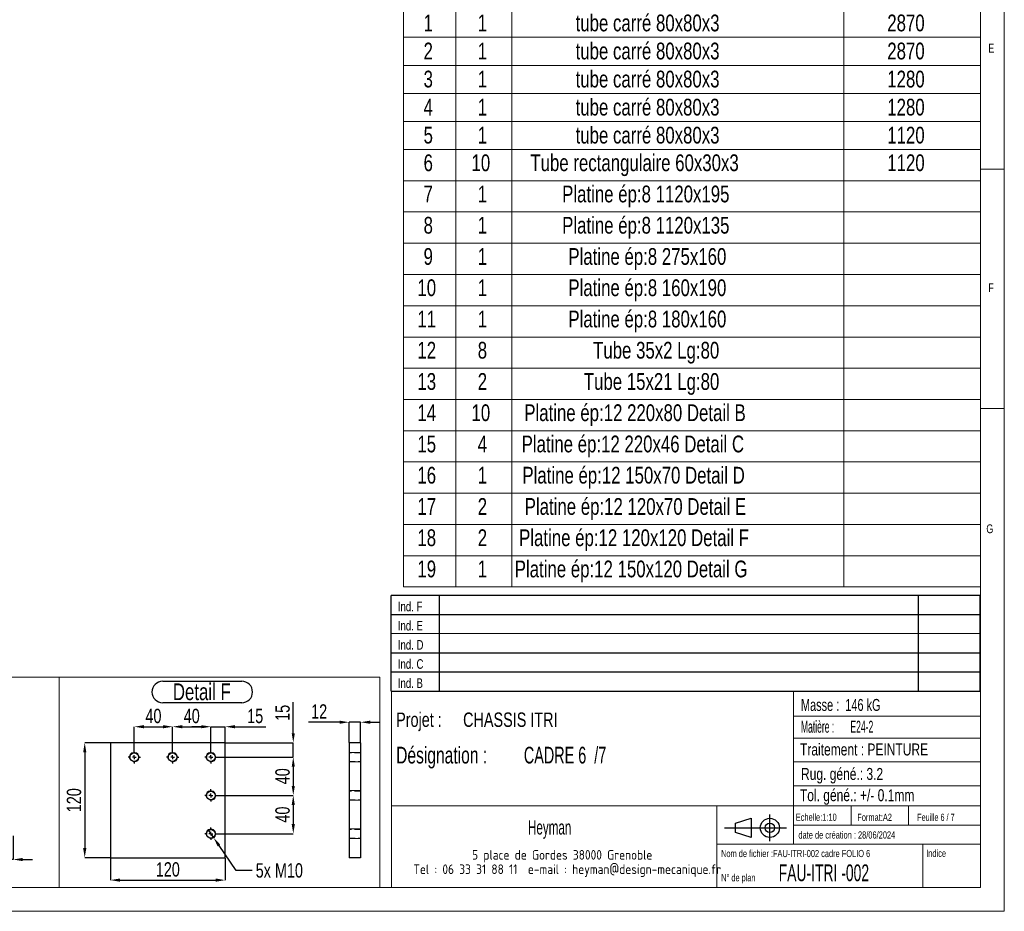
# Model space of a CAD drawing. Header units: millimetres. Extents: x 5 to 589, y 5 to 415.
# Tile 11 of 17: x 383 to 589, y 5 to 191. Entities that reach past the tile are written whole.
import ezdxf

# ---------------------------------------------------------------- set-up
doc = ezdxf.new("R2010")
doc.units = ezdxf.units.MM
doc.header["$PDSIZE"] = -1
doc.linetypes.add('CENTERX2', pattern=[20.32, 12.7, -2.54, 2.54, -2.54])
doc.linetypes.add('HIDDEN', pattern=[1.905, 1.27, -0.635])
for name, color, linetype in [('COTES', 1, 'Continuous'), ('NOTES', 6, 'Continuous'), ('TRAIT-FINS', 9, 'Continuous'), ('TRAIT-MIXTES', 3, 'CENTERX2'), ('TRAIT-TIRET', 2, 'HIDDEN')]:
    doc.layers.add(name, color=color, linetype=linetype)
doc.layers.add('TRAIT-FORT', color=4, linetype='Continuous', lineweight=25)
doc.styles.add('SLDTEXTSTYLE0', font='TXT', dxfattribs={"width": 0.75})
doc.styles.add('SLDTEXTSTYLE10', font='TXT', dxfattribs={"width": 0.642348})
doc.styles.add('SLDTEXTSTYLE11', font='TXT', dxfattribs={"width": 0.620127})
doc.styles.add('SLDTEXTSTYLE2', font='TXT', dxfattribs={"width": 0.617423})
doc.styles.add('SLDTEXTSTYLE3', font='TXT', dxfattribs={"width": 0.7})
doc.styles.add('SLDTEXTSTYLE4', font='TXT', dxfattribs={"width": 0.535475})
doc.styles.add('SLDTEXTSTYLE5', font='ISOCP3', dxfattribs={"width": 0.96})
doc.styles.add('SLDTEXTSTYLE6', font='TXT', dxfattribs={"width": 0.605})
doc.styles.add('SLDTEXTSTYLE7', font='TXT', dxfattribs={"width": 0.692308})
doc.styles.add('SLDTEXTSTYLE8', font='TXT', dxfattribs={"width": 0.683333})
doc.styles.add('SLDTEXTSTYLE9', font='TXT', dxfattribs={"width": 0.695728})
doc.dimstyles.new('SLDDIMSTYLE4', dxfattribs={"dimtxt": 3, "dimasz": 2, "dimexe": 0, "dimexo": 0.0625, "dimgap": 0.75, "dimtad": 0, "dimtih": 1, "dimtoh": 1, "dimdec": 0, "dimlfac": 5, "dimrnd": 1e-09, "dimzin": 12, "dimdsep": 46, "dimtxsty": 'SLDTEXTSTYLE0', "dimblk1": 'NONE', "dimsah": 1, "dimcen": 0, "dimadec": 0, "dimazin": 3, "dimtfac": 1, "dimtdec": 0, "dimtmove": 0, "dimatfit": 3, "dimldrblk": 'NONE', "dimfxl": 1, "dimfrac": 2, "dimtolj": 1, "dimtzin": 12, "dimarcsym": 0})
doc.dimstyles.new('SLDDIMSTYLE5', dxfattribs={"dimtxt": 3, "dimasz": 2, "dimexe": 0, "dimexo": 0.0625, "dimgap": 0.75, "dimtad": 1, "dimdec": 0, "dimlfac": 5, "dimrnd": 1e-09, "dimzin": 12, "dimdsep": 46, "dimtxsty": 'SLDTEXTSTYLE0', "dimsah": 1, "dimcen": 0.09, "dimadec": 0, "dimazin": 3, "dimtfac": 1, "dimtdec": 0, "dimtofl": 0, "dimtmove": 0, "dimatfit": 3, "dimfxl": 1, "dimfrac": 2, "dimtolj": 1, "dimtzin": 12, "dimarcsym": 0})
doc.dimstyles.new('SLDDIMSTYLE6', dxfattribs={"dimtxt": 3, "dimasz": 2, "dimexe": 0, "dimexo": 0.0625, "dimgap": 0.75, "dimtad": 1, "dimdec": 0, "dimlfac": 5, "dimrnd": 1e-09, "dimzin": 12, "dimdsep": 46, "dimtxsty": 'SLDTEXTSTYLE0', "dimsah": 1, "dimcen": 0.09, "dimadec": 0, "dimazin": 3, "dimtfac": 1, "dimtdec": 0, "dimtmove": 0, "dimatfit": 0, "dimfxl": 1, "dimfrac": 2, "dimtolj": 1, "dimtzin": 12, "dimarcsym": 0})

# ---------------------------------------------------------------- blocks, each defined once
blk = doc.blocks.new('TAB MODIFS_1')
for p, q in [((123, 20), (0, 20)), ((0, 0), (0, 20)), ((10, 20), (10, 0)), ((110, 20), (110, 0)), ((123, 0), (123, 20)), ((0, 16), (123, 16)), ((0, 8), (123, 8)), ((0, 4), (123, 4)), ((0, 0), (123, 0))]:
    blk.add_line(p, q)
at = {"color": 7, "linetype": 'Continuous', "lineweight": 18}
blk.add_line((0, 12), (123, 12), dxfattribs=at)
at = {"color": 7}
for tag in ['AUTOATTR0', 'AUTOATTR1', 'AUTOATTR2', 'AUTOATTR3', 'AUTOATTR4', 'AUTOATTR5', 'AUTOATTR6', 'AUTOATTR7', 'AUTOATTR8', 'AUTOATTR9']:
    blk.add_attdef(tag, (0, 0), '', height=1, dxfattribs=at)
at = {"layer": 'NOTES', "color": 211, "char_height": 2, "attachment_point": 1, "style": 'SLDTEXTSTYLE0'}
for s, insert in [('Ind. F', (1.36, 18.66)), ('Ind. E', (1.36, 14.66)), ('Ind. D', (1.36, 10.66)), ('Ind. C', (1.36, 6.66)), ('Ind. B', (1.36, 2.66))]:
    blk.add_mtext(s, dxfattribs=dict(at, insert=insert))
blk = doc.blocks.new('Bloc2_1')
for p, q in [((2.32, 3.8), (5.55, 4.8)), ((5.55, 4.8), (5.55, 0.8)), ((9.48, 0), (9.48, 5.6)), ((0, 2.8), (12.98, 2.8)), ((2.32, 1.8), (2.32, 3.8)), ((5.55, 0.8), (2.32, 1.8))]:
    blk.add_line(p, q)
for radius in [2, 1]:
    blk.add_circle((9.48, 2.8), radius)
blk = doc.blocks.new('SW_NOTE_1')
at = {"layer": 'NOTES', "color": 0, "char_height": 3, "attachment_point": 1, "style": 'SLDTEXTSTYLE0'}
for s, insert in [('Projet :', (0, 3.87)), ('CHASSIS ITRI', (13.98, 3.87))]:
    blk.add_mtext(s, dxfattribs=dict(at, insert=insert))
blk = doc.blocks.new('SW_NOTE_2')
at = {"layer": 'NOTES', "color": 0, "char_height": 2.5, "attachment_point": 1, "style": 'SLDTEXTSTYLE4'}
for s, insert in [('Matière :', (0, 3.22)), ('E24-2', (10.33, 3.22))]:
    blk.add_mtext(s, dxfattribs=dict(at, insert=insert))
blk = doc.blocks.new('SW_NOTE_3')
at = {"layer": 'NOTES', "color": 0, "char_height": 2, "attachment_point": 2, "style": 'SLDTEXTSTYLE5'}
for s, insert in [('5 place de Gordes 38000 Grenoble', (20.94, 2.58)), ('Tel : 06 33 31 88 11  e-mail : heyman@design-mecanique.fr', (22, -0.42))]:
    blk.add_mtext(s, dxfattribs=dict(at, insert=insert))
blk = doc.blocks.new('SW_NOTE_4')
at = {"layer": 'NOTES', "color": 0, "char_height": 3.5, "attachment_point": 1}
for s, insert, style in [('Désignation :', (0, 4.51), 'SLDTEXTSTYLE9'), ('CADRE 6  /7', (26.67, 4.51), 'SLDTEXTSTYLE10')]:
    blk.add_mtext(s, dxfattribs=dict(at, insert=insert, style=style))
blk = doc.blocks.new('SW_TABLEANNOTATION_0')
at = {"color": 0, "linetype": 'Continuous', "lineweight": 18}
for p, q in [((0, 0), (0, -127.17)), ((120.44, 0), (0, 0)), ((10.93, 0), (10.93, -6.53)), ((22.61, 0), (22.61, -6.53)), ((91.91, 0), (91.91, -6.53)), ((120.44, -127.17), (120.44, 0)), ((0, -6.53), (120.44, -6.53)), ((10.93, -6.53), (10.93, -127.17)), ((22.61, -6.53), (22.61, -127.17)), ((91.91, -6.53), (91.91, -127.17)), ((0, -12.38), (120.44, -12.38)), ((0, -18.24), (120.44, -18.24)), ((0, -24.1), (120.44, -24.1)), ((0, -29.96), (120.44, -29.96)), ((0, -35.81), (120.44, -35.81)), ((0, -42.34), (120.44, -42.34)), ((0, -48.86), (120.44, -48.86)), ((0, -55.39), (120.44, -55.39)), ((0, -61.92), (120.44, -61.92)), ((0, -68.44), (120.44, -68.44)), ((0, -74.97), (120.44, -74.97)), ((0, -81.49), (120.44, -81.49)), ((0, -88.02), (120.44, -88.02)), ((0, -94.54), (120.44, -94.54)), ((0, -101.07), (120.44, -101.07)), ((0, -107.6), (120.44, -107.6)), ((0, -114.12), (120.44, -114.12)), ((0, -120.65), (120.44, -120.65)), ((0, -127.17), (120.44, -127.17))]:
    blk.add_line(p, q, dxfattribs=at)
at = {"color": 0, "linetype": 'Continuous', "lineweight": 18, "char_height": 3.5, "attachment_point": 1, "style": 'SLDTEXTSTYLE0'}
for s, insert in [('No.', (0.92, -1.01)), ('QTE', (12.49, -1.01)), ('DESCRIPTION', (42.62, -1.01)), ('Longueur', (95.52, -1.01)), ('1', (4.17, -7.63)), ('1', (15.48, -7.63)), ('tube carré 80x80x3', (35.92, -7.63)), ('2870', (101, -7.63)), ('2', (4.17, -13.49)), ('1', (15.48, -13.49)), ('tube carré 80x80x3', (35.92, -13.49)), ('2870', (101, -13.49)), ('3', (4.17, -19.35)), ('1', (15.48, -19.35)), ('tube carré 80x80x3', (35.92, -19.35)), ('1280', (101, -19.35)), ('tube carré 80x80x3', (35.92, -25.21)), ('4', (4.17, -25.21)), ('1', (15.48, -25.21)), ('1280', (101, -25.21)), ('tube carré 80x80x3', (35.92, -31.06)), ('5', (4.17, -31.06)), ('1', (15.48, -31.06)), ('1120', (101, -31.06)), ('6', (4.17, -36.83)), ('10', (14.18, -36.83)), ('Tube rectangulaire 60x30x3', (26.47, -36.83)), ('1120', (101, -36.83)), ('Platine ép:8 1120x195', (33.11, -43.35)), ('7', (4.17, -43.35)), ('1', (15.48, -43.35)), ('Platine ép:8 1120x135', (33.11, -49.88)), ('8', (4.17, -49.88)), ('1', (15.48, -49.88)), ('9', (4.17, -56.4)), ('1', (15.48, -56.4)), ('Platine ép:8 275x160', (34.41, -56.4)), ('10', (2.88, -62.93)), ('1', (15.48, -62.93)), ('Platine ép:8 160x190', (34.41, -62.93)), ('11', (2.88, -69.46)), ('1', (15.48, -69.46)), ('Platine ép:8 180x160', (34.41, -69.46)), ('12', (2.88, -75.98)), ('8', (15.48, -75.98)), ('Tube 35x2 Lg:80', (39.57, -75.98)), ('Tube 15x21 Lg:80', (37.63, -82.51)), ('13', (2.88, -82.51)), ('2', (15.48, -82.51)), ('Platine ép:12 220x80 Detail B', (25.2, -89.03)), ('14', (2.88, -89.03)), ('10', (14.18, -89.03)), ('15', (2.88, -95.56)), ('4', (15.48, -95.56)), ('Platine ép:12 220x46 Detail C', (24.65, -95.56)), ('16', (2.88, -102.08)), ('1', (15.48, -102.08)), ('Platine ép:12 150x70 Detail D', (24.81, -102.08)), ('17', (2.88, -108.61)), ('2', (15.48, -108.61)), ('Platine ép:12 120x70 Detail E', (25.29, -108.61)), ('18', (2.88, -115.14)), ('2', (15.48, -115.14)), ('Platine ép:12 120x120 Detail F', (24.12, -115.14)), ('Platine ép:12 150x120 Detail G', (23.21, -121.66)), ('19', (2.88, -121.66)), ('1', (15.48, -121.66))]:
    blk.add_mtext(s, dxfattribs=dict(at, insert=insert))
blk = doc.blocks.new('_D_47')
at = {"layer": 'COTES', "color": 0, "lineweight": -2, "transparency": 16777216}
for p, q in [((424.68, 37.2), (440.52, 37.2)), ((440.52, 35.2), (440.52, 31.2)), ((424.68, 29.2), (440.52, 29.2))]:
    blk.add_line(p, q, dxfattribs=at)
at = {"layer": 'COTES', "color": 0, "transparency": 16777216}
for points in [[(440.19, 35.2), (440.85, 35.2), (440.52, 37.2)], [(440.19, 31.2), (440.85, 31.2), (440.52, 29.2)]]:
    blk.add_solid(points, dxfattribs=at)
at = {"layer": 'Defpoints', "color": 0, "transparency": 16777216}
for p in [(424.62, 37.2), (424.62, 29.2), (440.52, 29.2)]:
    blk.add_point(p, dxfattribs=at)
at = {"layer": 'COTES', "color": 0, "transparency": 16777216, "insert": (436.77, 33.2), "char_height": 3, "attachment_point": 2, "rotation": 90, "style": 'SLDTEXTSTYLE0'}
blk.add_mtext('\\A1;40', dxfattribs=at)
blk = doc.blocks.new('_D_48')
at = {"layer": 'COTES', "color": 0, "lineweight": -2, "transparency": 16777216}
for p, q in [((424.68, 29.2), (440.52, 29.2)), ((440.52, 27.2), (440.52, 23.2)), ((424.68, 21.2), (440.52, 21.2))]:
    blk.add_line(p, q, dxfattribs=at)
at = {"layer": 'COTES', "color": 0, "transparency": 16777216}
for points in [[(440.19, 27.2), (440.85, 27.2), (440.52, 29.2)], [(440.19, 23.2), (440.85, 23.2), (440.52, 21.2)]]:
    blk.add_solid(points, dxfattribs=at)
at = {"layer": 'Defpoints', "color": 0, "transparency": 16777216}
for p in [(424.62, 29.2), (424.62, 21.2), (440.52, 21.2)]:
    blk.add_point(p, dxfattribs=at)
at = {"layer": 'COTES', "color": 0, "transparency": 16777216, "insert": (436.77, 25.2), "char_height": 3, "attachment_point": 2, "rotation": 90, "style": 'SLDTEXTSTYLE0'}
blk.add_mtext('\\A1;40', dxfattribs=at)
blk = doc.blocks.new('_D_49')
at = {"layer": 'COTES', "color": 0, "lineweight": -2, "transparency": 16777216}
for p, q in [((440.52, 42.2), (440.52, 48.7)), ((426.38, 40.2), (440.52, 40.2)), ((440.52, 37.2), (440.52, 40.2)), ((424.68, 37.2), (440.52, 37.2)), ((440.52, 35.2), (440.52, 33.2))]:
    blk.add_line(p, q, dxfattribs=at)
at = {"layer": 'COTES', "color": 0, "transparency": 16777216}
for points in [[(440.19, 42.2), (440.85, 42.2), (440.52, 40.2)], [(440.19, 35.2), (440.85, 35.2), (440.52, 37.2)]]:
    blk.add_solid(points, dxfattribs=at)
at = {"layer": 'Defpoints', "color": 0, "transparency": 16777216}
for p in [(426.32, 40.2), (440.52, 40.2), (424.62, 37.2)]:
    blk.add_point(p, dxfattribs=at)
at = {"layer": 'COTES', "color": 0, "transparency": 16777216, "insert": (436.77, 46.45), "char_height": 3, "attachment_point": 2, "rotation": 90, "style": 'SLDTEXTSTYLE0'}
blk.add_mtext('\\A1;15', dxfattribs=at)
blk = doc.blocks.new('_D_50')
at = {"layer": 'COTES', "color": 0, "lineweight": -2, "transparency": 16777216}
for p, q in [((407.32, 38.56), (407.32, 43.55)), ((409.32, 43.55), (413.32, 43.55)), ((415.32, 38.56), (415.32, 43.55))]:
    blk.add_line(p, q, dxfattribs=at)
at = {"layer": 'COTES', "color": 0, "transparency": 16777216}
for points in [[(409.32, 43.88), (409.32, 43.22), (407.32, 43.55)], [(413.32, 43.88), (413.32, 43.22), (415.32, 43.55)]]:
    blk.add_solid(points, dxfattribs=at)
at = {"layer": 'Defpoints', "color": 0, "transparency": 16777216}
for p in [(415.32, 43.55), (407.32, 38.5), (415.32, 38.5)]:
    blk.add_point(p, dxfattribs=at)
at = {"layer": 'COTES', "color": 0, "transparency": 16777216, "insert": (411.32, 47.3), "char_height": 3, "attachment_point": 2, "style": 'SLDTEXTSTYLE0'}
blk.add_mtext('\\A1;40', dxfattribs=at)
blk = doc.blocks.new('_D_51')
at = {"layer": 'COTES', "color": 0, "lineweight": -2, "transparency": 16777216}
for p, q in [((415.32, 38.56), (415.32, 43.55)), ((417.32, 43.55), (421.32, 43.55)), ((423.32, 38.56), (423.32, 43.55))]:
    blk.add_line(p, q, dxfattribs=at)
at = {"layer": 'COTES', "color": 0, "transparency": 16777216}
for points in [[(417.32, 43.88), (417.32, 43.22), (415.32, 43.55)], [(421.32, 43.88), (421.32, 43.22), (423.32, 43.55)]]:
    blk.add_solid(points, dxfattribs=at)
at = {"layer": 'Defpoints', "color": 0, "transparency": 16777216}
for p in [(423.32, 43.55), (415.32, 38.5), (423.32, 38.5)]:
    blk.add_point(p, dxfattribs=at)
at = {"layer": 'COTES', "color": 0, "transparency": 16777216, "insert": (419.32, 47.3), "char_height": 3, "attachment_point": 2, "style": 'SLDTEXTSTYLE0'}
blk.add_mtext('\\A1;40', dxfattribs=at)
blk = doc.blocks.new('_D_52')
at = {"layer": 'COTES', "color": 0, "lineweight": -2, "transparency": 16777216}
for p, q in [((421.32, 43.55), (419.32, 43.55)), ((423.32, 38.56), (423.32, 43.55)), ((423.32, 43.55), (426.32, 43.55)), ((426.32, 40.26), (426.32, 43.55)), ((428.32, 43.55), (434.82, 43.55))]:
    blk.add_line(p, q, dxfattribs=at)
at = {"layer": 'COTES', "color": 0, "transparency": 16777216}
for points in [[(421.32, 43.88), (421.32, 43.22), (423.32, 43.55)], [(428.32, 43.88), (428.32, 43.22), (426.32, 43.55)]]:
    blk.add_solid(points, dxfattribs=at)
at = {"layer": 'Defpoints', "color": 0, "transparency": 16777216}
for p in [(426.32, 43.55), (426.32, 40.2), (423.32, 38.5)]:
    blk.add_point(p, dxfattribs=at)
at = {"layer": 'COTES', "color": 0, "transparency": 16777216, "insert": (432.57, 47.3), "char_height": 3, "attachment_point": 2, "style": 'SLDTEXTSTYLE0'}
blk.add_mtext('\\A1;15', dxfattribs=at)
blk = doc.blocks.new('_D_53')
at = {"layer": 'COTES', "color": 0, "lineweight": -2, "transparency": 16777216}
for p, q in [((402.25, 40.2), (396.97, 40.2)), ((396.97, 38.2), (396.97, 18.2)), ((402.25, 16.2), (396.97, 16.2))]:
    blk.add_line(p, q, dxfattribs=at)
at = {"layer": 'COTES', "color": 0, "transparency": 16777216}
for points in [[(396.64, 38.2), (397.31, 38.2), (396.97, 40.2)], [(396.64, 18.2), (397.31, 18.2), (396.97, 16.2)]]:
    blk.add_solid(points, dxfattribs=at)
at = {"layer": 'Defpoints', "color": 0, "transparency": 16777216}
for p in [(402.32, 40.2), (396.97, 16.2), (402.32, 16.2)]:
    blk.add_point(p, dxfattribs=at)
at = {"layer": 'COTES', "color": 0, "transparency": 16777216, "insert": (393.22, 28.2), "char_height": 3, "attachment_point": 2, "rotation": 90, "style": 'SLDTEXTSTYLE0'}
blk.add_mtext('\\A1;120', dxfattribs=at)
blk = doc.blocks.new('_D_54')
at = {"layer": 'COTES', "color": 0, "lineweight": -2, "transparency": 16777216}
for p, q in [((402.32, 16.13), (402.32, 11.51)), ((426.32, 16.13), (426.32, 11.51)), ((404.32, 11.51), (424.32, 11.51))]:
    blk.add_line(p, q, dxfattribs=at)
at = {"layer": 'COTES', "color": 0, "transparency": 16777216}
for points in [[(404.32, 11.85), (404.32, 11.18), (402.32, 11.51)], [(424.32, 11.85), (424.32, 11.18), (426.32, 11.51)]]:
    blk.add_solid(points, dxfattribs=at)
at = {"layer": 'Defpoints', "color": 0, "transparency": 16777216}
for p in [(402.32, 16.2), (426.32, 16.2), (426.32, 11.51)]:
    blk.add_point(p, dxfattribs=at)
at = {"layer": 'COTES', "color": 0, "transparency": 16777216, "insert": (414.32, 15.26), "char_height": 3, "attachment_point": 2, "style": 'SLDTEXTSTYLE0'}
blk.add_mtext('\\A1;120', dxfattribs=at)
blk = doc.blocks.new('_D_55')
at = {"layer": 'COTES', "color": 0, "lineweight": -2, "transparency": 16777216}
for p, q in [((422.75, 22.02), (423.88, 20.37)), ((428.58, 13.54), (425.02, 18.72)), ((431.92, 13.54), (428.58, 13.54))]:
    blk.add_line(p, q, dxfattribs=at)
at = {"layer": 'COTES', "color": 0, "transparency": 16777216}
blk.add_solid([(425.29, 18.91), (424.74, 18.54), (423.88, 20.37)], dxfattribs=at)
at = {"layer": 'Defpoints', "color": 0, "transparency": 16777216}
for p in [(422.75, 22.02), (423.88, 20.37)]:
    blk.add_point(p, dxfattribs=at)
at = {"layer": 'COTES', "color": 0, "transparency": 16777216, "insert": (432.67, 15.04), "char_height": 3, "attachment_point": 1, "style": 'SLDTEXTSTYLE0'}
blk.add_mtext('\\A1;5x M10', dxfattribs=at)
blk = doc.blocks.new('_NONE')
blk = doc.blocks.new('SW_NOTE_37')
at = {"layer": 'NOTES', "color": 0}
for p, q in [((-0.06, 4.98), (16.42, 4.98)), ((16.42, 0.45), (-0.06, 0.45))]:
    blk.add_line(p, q, dxfattribs=at)
for centre, start, end in [((-0.06, 2.71), 90, 270), ((16.42, 2.71), 270, 90)]:
    blk.add_arc(centre, 2.26, start, end, dxfattribs=at)
at = {"layer": 'NOTES', "color": 0, "insert": (8.09, 4.51), "char_height": 3.5, "attachment_point": 2, "style": 'SLDTEXTSTYLE0'}
blk.add_mtext('Detail F', dxfattribs=at)
blk = doc.blocks.new('SW_CENTERMARKSYMBOL_22')
at = {"layer": 'TRAIT-MIXTES', "color": 0}
for p, q in [((-0.8, 0), (-1.3, 0)), ((0, 0), (-0.4, 0)), ((0, 0.8), (0, 1.3)), ((0, 0), (0, 0.4)), ((0, 0), (0, -0.4)), ((0, 0), (0.4, 0)), ((0.8, 0), (1.3, 0)), ((0, -0.8), (0, -1.3))]:
    blk.add_line(p, q, dxfattribs=at)
blk = doc.blocks.new('SW_CENTERMARKSYMBOL_23')
at = {"layer": 'TRAIT-MIXTES', "color": 0}
for p, q in [((-0.8, 0), (-1.3, 0)), ((0, 0), (-0.4, 0)), ((0, 0.8), (0, 1.3)), ((0, 0), (0, 0.4)), ((0, 0), (0, -0.4)), ((0, 0), (0.4, 0)), ((0.8, 0), (1.3, 0)), ((0, -0.8), (0, -1.3))]:
    blk.add_line(p, q, dxfattribs=at)
blk = doc.blocks.new('SW_CENTERMARKSYMBOL_24')
at = {"layer": 'TRAIT-MIXTES', "color": 0}
for p, q in [((-0.8, 0), (-1.3, 0)), ((0, 0), (-0.4, 0)), ((0, 0.8), (0, 1.3)), ((0, 0), (0, 0.4)), ((0, 0), (0, -0.4)), ((0, 0), (0.4, 0)), ((0.8, 0), (1.3, 0)), ((0, -0.8), (0, -1.3))]:
    blk.add_line(p, q, dxfattribs=at)
blk = doc.blocks.new('SW_CENTERMARKSYMBOL_25')
at = {"layer": 'TRAIT-MIXTES', "color": 0}
for p, q in [((-0.8, 0), (-1.3, 0)), ((0, 0), (-0.4, 0)), ((0, 0.8), (0, 1.3)), ((0, 0), (0, 0.4)), ((0, 0), (0, -0.4)), ((0, 0), (0.4, 0)), ((0.8, 0), (1.3, 0)), ((0, -0.8), (0, -1.3))]:
    blk.add_line(p, q, dxfattribs=at)
blk = doc.blocks.new('SW_CENTERMARKSYMBOL_26')
at = {"layer": 'TRAIT-MIXTES', "color": 0}
for p, q in [((-0.8, 0), (-1.3, 0)), ((0, 0), (-0.4, 0)), ((0, 0.8), (0, 1.3)), ((0, 0), (0, 0.4)), ((0, 0), (0, -0.4)), ((0, 0), (0.4, 0)), ((0.8, 0), (1.3, 0)), ((0, -0.8), (0, -1.3))]:
    blk.add_line(p, q, dxfattribs=at)
blk = doc.blocks.new('_D_63')
at = {"layer": 'COTES', "color": 0, "lineweight": -2, "transparency": 16777216}
for p, q in [((450.18, 44.49), (443.68, 44.49)), ((452.18, 40.26), (452.18, 44.49)), ((454.58, 44.49), (452.18, 44.49)), ((454.58, 40.26), (454.58, 44.49)), ((456.58, 44.49), (458.58, 44.49))]:
    blk.add_line(p, q, dxfattribs=at)
at = {"layer": 'COTES', "color": 0, "transparency": 16777216}
for points in [[(450.18, 44.82), (450.18, 44.16), (452.18, 44.49)], [(456.58, 44.82), (456.58, 44.16), (454.58, 44.49)]]:
    blk.add_solid(points, dxfattribs=at)
at = {"layer": 'Defpoints', "color": 0, "transparency": 16777216}
for p in [(452.18, 44.49), (452.18, 40.2), (454.58, 40.2)]:
    blk.add_point(p, dxfattribs=at)
at = {"layer": 'COTES', "color": 0, "transparency": 16777216, "insert": (445.93, 48.24), "char_height": 3, "attachment_point": 2, "style": 'SLDTEXTSTYLE0'}
blk.add_mtext('\\A1;12', dxfattribs=at)
blk = doc.blocks.new('_D_64')
at = {"layer": 'COTES', "color": 0, "lineweight": -2, "transparency": 16777216}
for p, q in [((379.63, 20.76), (379.63, 15.81)), ((382.03, 20.76), (382.03, 15.81)), ((377.63, 15.81), (371.13, 15.81)), ((382.03, 15.81), (379.63, 15.81)), ((384.03, 15.81), (386.03, 15.81))]:
    blk.add_line(p, q, dxfattribs=at)
at = {"layer": 'COTES', "color": 0, "transparency": 16777216}
for points in [[(377.63, 16.15), (377.63, 15.48), (379.63, 15.81)], [(384.03, 16.15), (384.03, 15.48), (382.03, 15.81)]]:
    blk.add_solid(points, dxfattribs=at)
at = {"layer": 'Defpoints', "color": 0, "transparency": 16777216}
for p in [(379.63, 20.83), (382.03, 20.83), (382.03, 15.81)]:
    blk.add_point(p, dxfattribs=at)
at = {"layer": 'COTES', "color": 0, "transparency": 16777216, "insert": (373.38, 19.56), "char_height": 3, "attachment_point": 2, "style": 'SLDTEXTSTYLE0'}
blk.add_mtext('\\A1;12', dxfattribs=at)

msp = doc.modelspace()

# ---------------------------------------------------------------- linework, layer by layer
at = {"lineweight": 18}
for p, q in [((589, 5), (589, 415)), ((584, 10), (584, 410)), ((584, 160), (589, 160)), ((589, 110), (584, 110)), ((326.2, 53.87), (391.63, 53.87)), ((391.63, 10), (391.63, 53.87)), ((391.63, 53.87), (458.62, 53.87)), ((391.63, 53.87), (391.63, 10)), ((458.62, 53.87), (458.62, 10)), ((461, 51), (461, 10)), ((584, 51), (461, 51)), ((545, 51), (545, 19)), ((584, 51), (584, 10)), ((545, 45.76), (584, 45.76)), ((545, 41.18), (584, 41.18)), ((545, 36.24), (584, 36.24)), ((545, 31.18), (584, 31.18)), ((461, 27), (584, 27)), ((529, 27), (529, 10)), ((557, 27), (557, 23)), ((569, 27), (569, 23)), ((545, 23), (584, 23)), ((529, 19), (584, 19)), ((572, 19), (572, 10)), ((10, 10), (584, 10)), ((326.2, 10), (391.63, 10)), ((391.63, 10), (458.62, 10)), ((461, 10), (584, 10)), ((5, 5), (589, 5))]:
    msp.add_line(p, q, dxfattribs=at)
at = {"layer": 'TRAIT-FINS', "lineweight": 18}
for p, q in [((454.58, 38.2), (452.18, 38.2)), ((454.58, 38.2), (452.18, 38.2)), ((454.58, 38.2), (452.18, 38.2)), ((454.58, 36.2), (452.18, 36.2)), ((454.58, 36.2), (452.18, 36.2)), ((454.58, 36.2), (452.18, 36.2)), ((454.58, 30.2), (452.18, 30.2)), ((454.58, 28.2), (452.18, 28.2)), ((454.58, 22.2), (452.18, 22.2)), ((454.58, 20.2), (452.18, 20.2))]:
    msp.add_line(p, q, dxfattribs=at)
for centre in [(407.32, 37.2), (415.32, 37.2), (423.32, 37.2), (423.32, 29.2), (423.32, 21.2)]:
    msp.add_arc(centre, 1, 255, 195, dxfattribs=at)
at = {"layer": 'TRAIT-FORT', "lineweight": 25}
for p, q in [((426.32, 40.2), (402.32, 40.2)), ((402.32, 40.2), (402.32, 16.2)), ((426.32, 16.2), (426.32, 40.2)), ((454.58, 40.2), (452.18, 40.2)), ((452.18, 40.2), (452.18, 16.2)), ((454.58, 40.2), (454.58, 16.2)), ((402.32, 16.2), (426.32, 16.2)), ((454.58, 16.2), (452.18, 16.2))]:
    msp.add_line(p, q, dxfattribs=at)
for centre in [(407.32, 37.2), (415.32, 37.2), (423.32, 37.2), (423.32, 29.2), (423.32, 21.2)]:
    msp.add_circle(centre, 0.9, dxfattribs=at)
at = {"layer": 'TRAIT-TIRET'}
for p, q in [((454.58, 38.1), (452.18, 38.1)), ((452.18, 36.3), (454.58, 36.3)), ((454.58, 30.1), (452.18, 30.1)), ((452.18, 28.3), (454.58, 28.3)), ((454.58, 22.1), (452.18, 22.1)), ((452.18, 20.3), (454.58, 20.3))]:
    msp.add_line(p, q, dxfattribs=at)

# ---------------------------------------------------------------- block references
at = {"lineweight": 18}
msp.add_blockref('SW_TABLEANNOTATION_0', (463.56, 199.91), dxfattribs=at)
for name, p in [('TAB MODIFS_1', (460.99, 50.99)), ('TAB MODIFS_1', (460.99, 50.99)), ('Bloc2_1', (530.56, 19.63)), ('Bloc2_1', (530.56, 19.63))]:
    msp.add_blockref(name, p)
at = {"layer": 'NOTES'}
for name, p in [('SW_NOTE_37', (413.33, 48.09)), ('SW_NOTE_1', (462, 42.65)), ('SW_NOTE_2', (546.53, 41.58)), ('SW_NOTE_4', (462, 34.86)), ('SW_NOTE_3', (475.74, 15.21))]:
    msp.add_blockref(name, p, dxfattribs=at)
at = {"layer": 'TRAIT-MIXTES'}
for name, p in [('SW_CENTERMARKSYMBOL_22', (407.32, 37.2)), ('SW_CENTERMARKSYMBOL_23', (415.32, 37.2)), ('SW_CENTERMARKSYMBOL_24', (423.32, 37.2)), ('SW_CENTERMARKSYMBOL_25', (423.32, 29.2)), ('SW_CENTERMARKSYMBOL_26', (423.32, 21.2))]:
    msp.add_blockref(name, p, dxfattribs=at)

# ---------------------------------------------------------------- texts
at = {"layer": 'NOTES'}
for s, insert, char_height, attachment_point, style in [('E', (585.67, 186.17), 1.85, 1, 'SLDTEXTSTYLE0'), ('F', (585.67, 136.17), 1.85, 1, 'SLDTEXTSTYLE0'), ('G', (585.25, 85.82), 1.85, 1, 'SLDTEXTSTYLE0'), ('Masse :  146 kG', (546.53, 49.35), 2.5, 1, 'SLDTEXTSTYLE8'), ('Traitement : PEINTURE', (546.34, 40.05), 2.5, 1, 'SLDTEXTSTYLE0'), ('Rug. géné.: 3.2', (546.55, 34.94), 2.5, 1, 'SLDTEXTSTYLE0'), ('Tol. géné.: +/- 0.1mm', (546.32, 30.5), 2.5, 1, 'SLDTEXTSTYLE0'), ('Echelle:1:10', (545.45, 25.4), 1.5, 1, 'SLDTEXTSTYLE0'), ('Format:A2', (558.29, 25.38), 1.5, 1, 'SLDTEXTSTYLE0'), ('Feuille 6 / 7', (570.81, 25.38), 1.5, 1, 'SLDTEXTSTYLE7'), ('Heyman', (494.06, 24.03), 3, 2, 'SLDTEXTSTYLE6'), ('date de création : 28/06/2024', (546.01, 21.69), 1.5, 1, 'SLDTEXTSTYLE0'), ('Nom de fichier :FAU-ITRI-002 cadre FOLIO 6', (529.85, 17.82), 1.5, 1, 'SLDTEXTSTYLE2'), ('Indice', (572.69, 17.86), 1.5, 1, 'SLDTEXTSTYLE0'), ('FAU-ITRI -002', (541.89, 14.79), 3.5, 1, 'SLDTEXTSTYLE11'), ('N° de plan', (529.88, 12.77), 1.5, 1, 'SLDTEXTSTYLE3')]:
    msp.add_mtext(s, dxfattribs=dict(at, insert=insert, char_height=char_height, attachment_point=attachment_point, style=style))

# ---------------------------------------------------------------- dimensions: what is measured, and where the dimension line sits
at = {"layer": 'COTES'}
for base, p1, p2, dimstyle, picture, middle in [((415.32, 43.55), (407.32, 38.5), (415.32, 38.5), 'SLDDIMSTYLE5', '_D_50', (411.32, 43.55)), ((423.32, 43.55), (415.32, 38.5), (423.32, 38.5), 'SLDDIMSTYLE5', '_D_51', (419.32, 43.55)), ((426.32, 43.55), (423.32, 38.5), (426.32, 40.2), 'SLDDIMSTYLE6', '_D_52', (432.57, 43.55)), ((426.32, 11.51), (402.32, 16.2), (426.32, 16.2), 'SLDDIMSTYLE5', '_D_54', (414.32, 11.51))]:
    dim = msp.add_linear_dim(base=base, p1=p1, p2=p2, dimstyle=dimstyle, dxfattribs=at)
    dim.commit()
    dim.dimension.update_dxf_attribs({"geometry": picture, "text_midpoint": middle, "dimtype": 160})
for base, p1, p2, angle, dimstyle, picture, middle in [((440.52, 40.2), (424.62, 37.2), (426.32, 40.2), 90, 'SLDDIMSTYLE6', '_D_49', (440.52, 46.45)), ((452.18, 44.49), (454.58, 40.2), (452.18, 40.2), 0, 'SLDDIMSTYLE6', '_D_63', (445.93, 44.49)), ((396.97, 16.2), (402.32, 40.2), (402.32, 16.2), 90, 'SLDDIMSTYLE5', '_D_53', (396.97, 28.2)), ((440.52, 29.2), (424.62, 37.2), (424.62, 29.2), 90, 'SLDDIMSTYLE5', '_D_47', (440.52, 33.2)), ((440.52, 21.2), (424.62, 29.2), (424.62, 21.2), 90, 'SLDDIMSTYLE5', '_D_48', (440.52, 25.2)), ((382.03, 15.81), (379.63, 20.83), (382.03, 20.83), 0, 'SLDDIMSTYLE6', '_D_64', (373.38, 15.81))]:
    dim = msp.add_linear_dim(base=base, p1=p1, p2=p2, angle=angle, dimstyle=dimstyle, dxfattribs=at)
    dim.commit()
    dim.dimension.update_dxf_attribs({"geometry": picture, "text_midpoint": middle, "dimtype": 160})
dim = msp.add_diameter_dim_2p(p1=(422.75, 22.02), p2=(423.88, 20.37), text='5x M10', dimstyle='SLDDIMSTYLE4', override={"dimpost": '<>'}, dxfattribs=at)
dim.commit()
dim.dimension.update_dxf_attribs({"geometry": '_D_55', "text_midpoint": (438.49, 13.54), "dimtype": 163})

doc.saveas('drawing.dxf')
